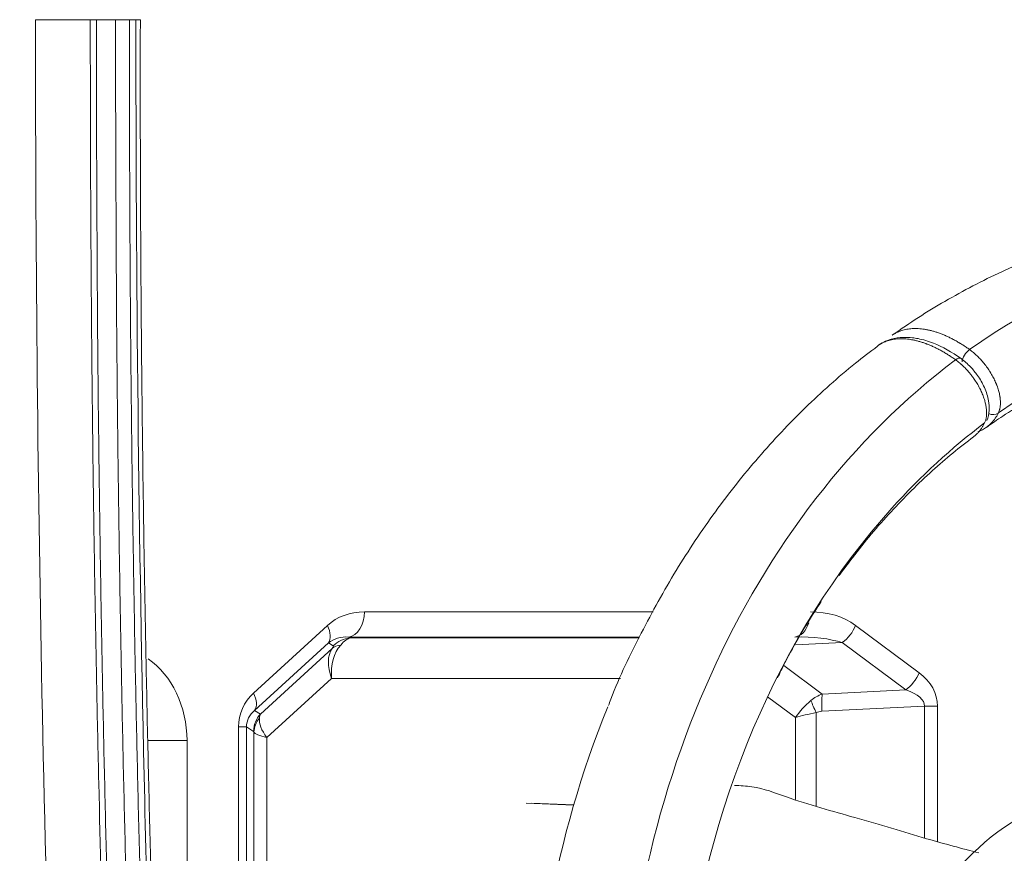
# Model space of a CAD drawing. Header units: millimetres. Extents: x 0 to 594, y 0 to 420.
# Tile 171 of 256: x 204 to 214, y 318 to 326. Entities that reach past the tile are written whole.
import ezdxf

# ---------------------------------------------------------------- set-up
doc = ezdxf.new("R2010")
doc.units = ezdxf.units.MM
doc.layers.add('1', color=7, linetype='Continuous', true_color=0xffffff)
doc.styles.add('Arial Unicode MS', font='txt')
doc.dimstyles.get("Standard").update_dxf_attribs({"dimtxt": 0.18, "dimasz": 0.18, "dimexe": 0.18, "dimexo": 0.0625, "dimgap": 0.09, "dimtad": 0, "dimtih": 1, "dimtoh": 1, "dimdec": 4, "dimzin": 0, "dimdsep": 46, "dimtxsty": 'Standard', "dimcen": 0.09, "dimadec": 0, "dimazin": 0, "dimtfac": 1, "dimtdec": 4, "dimtofl": 0, "dimtmove": 0, "dimatfit": 3, "dimfxl": 0, "dimtolj": 1, "dimtzin": 0, "dimarcsym": 0})

# ---------------------------------------------------------------- blocks, each defined once
blk = doc.blocks.new('_U0')
at = {"layer": '1', "color": 18, "lineweight": 13}
for p, q in [((147.6569, 304.1723), (147.6569, 390.192)), ((305.8469, 301.3923), (305.8469, 390.192)), ((147.6569, 388.192), (198.8518, 388.192)), ((305.8469, 388.192), (254.6521, 388.192))]:
    blk.add_line(p, q, dxfattribs=at)
at = {"layer": '1', "color": 18}
for points in [[(147.6569, 388.192), (151.1569, 389.1299), (151.1569, 387.2542)], [(305.8469, 388.192), (302.3469, 387.2542), (302.3469, 389.1299)]]:
    blk.add_solid(points, dxfattribs=at)
at = {"layer": '1', "color": 18, "linetype": 'Continuous', "lineweight": 13, "char_height": 3.5, "attachment_point": 7, "line_spacing_factor": 1.047437, "style": 'Arial Unicode MS'}
for s, insert in [('\\fArial Unicode MS|b0|i0;\\W1.0000;3.16', (200.5373, 385.5562)), ('\\fArial Unicode MS|b0|i0;\\W1.0000;LIFT POINT SPAN', (213.2036, 385.5562))]:
    blk.add_mtext(s, dxfattribs=dict(at, insert=insert))

msp = doc.modelspace()

# ---------------------------------------------------------------- linework, layer by layer
at = {"layer": '1', "color": 155, "linetype": 'Continuous', "lineweight": 13}
for p, q in [((204.5101, 326.3456), (205.0856, 326.3456)), ((207.7541, 320.5082), (210.6027, 320.5081)), ((206.6607, 319.7068), (207.389, 320.3725)), ((212.5993, 320.3737), (213.2262, 319.9073)), ((210.4674, 320.259), (207.5994, 320.2591)), ((207.5994, 320.2591), (207.6137, 320.25)), ((207.6137, 320.25), (210.4633, 320.25)), ((212.4685, 320.2037), (212.0056, 320.1813)), ((213.0955, 319.7373), (212.4685, 320.2037)), ((207.4002, 320.2018), (206.6719, 319.5362)), ((206.7295, 319.4996), (207.4362, 320.1456)), ((207.4478, 320.1716), (207.4002, 320.2018)), ((211.8901, 319.9802), (212.2706, 319.6974)), ((207.4312, 319.8515), (206.792, 319.2673)), ((210.2796, 319.8515), (207.4312, 319.8515)), ((212.2706, 319.6974), (213.0955, 319.7373)), ((212.0074, 319.4657), (211.7312, 319.671)), ((206.6719, 319.5362), (206.7295, 319.4996)), ((213.2793, 319.5763), (212.2673, 319.5274)), ((213.4067, 319.5763), (213.2793, 319.5763)), ((213.2793, 318.2771), (213.2793, 319.5763)), ((213.4067, 319.5763), (213.4067, 318.2426)), ((212.0074, 318.6561), (212.0074, 319.4657)), ((212.2112, 319.5141), (212.2112, 318.5945)), ((206.5916, 319.3731), (206.5122, 319.3731)), ((206.5122, 312.242), (206.5122, 319.3731)), ((206.6613, 319.329), (206.5916, 319.3731)), ((206.5916, 319.3731), (206.5916, 312.242)), ((206.0048, 319.238), (205.6241, 319.238)), ((206.0048, 319.238), (206.0048, 312.1478)), ((206.6649, 312.3108), (206.6649, 319.3208)), ((206.792, 319.2673), (206.792, 312.3642)), ((209.3501, 318.6226), (209.8189, 318.6025)), ((209.8192, 318.6034), (209.4049, 318.6212))]:
    msp.add_line(p, q, dxfattribs=at)
for centre, major_axis, ratio, start_param, end_param in [((217.0214, 315.6733), (0, -8.51), 0.791224, 2.386273, 3.653329), ((217.0214, 315.6733), (0, -7.79), 0.791224, 2.752507, 3.652485), ((213.7184, 323.0234), (-0.0582, -0.0813), 0.449496, 4.068284, 5.64857), ((217.0214, 315.6733), (0, -8.51), 0.791224, 3.677054, 5.747724), ((213.5814, 322.9234), (-0.0582, -0.0813), 0.449496, 3.212353, 4.087264), ((213.94, 322.5384), (0.09, -0.0436), 0.816428, 4.768472, 5.863059), ((217.0214, 315.6733), (0, -7.79), 0.791224, 3.677898, 3.861627), ((217.0214, 315.6733), (0, -7.79), 0.791224, 3.861627, 4.577909), ((207.7897, 320.0063), (0.5276, -0.1701), 0.894966, 1.916409, 2.669411), ((207.5846, 320.5082), (0, -0.25), 0.67816, 0.087296, 1.570653), ((212.1051, 320.0061), (-0.6721, -0.0806), 0.737127, 3.802219, 4.551028), ((211.9848, 320.508), (0, -0.25), 0.67816, 0.087296, 1.11595), ((207.2195, 320.3725), (0.1687, -0.1845), 0.562963, 0.13008, 1.095446), ((212.4297, 320.3738), (-0.1492, -0.2006), 0.595029, 1.100834, 1.987376), ((207.6202, 320.0063), (0.2894, -0.0994), 0.805465, 1.91006, 2.663062), ((207.6285, 320.001), (-0.1339, -0.2111), 0.994021, 3.76874, 4.521741), ((207.462, 319.8515), (-0.1799, -0.3967), 0.283327, 3.35663, 3.874416), ((211.9355, 320.0061), (-0.7167, -0.0464), 0.347747, 3.85155, 4.600359), ((207.7024, 319.8515), (0.2302, -0.3298), 0.599218, 3.350521, 4.316265), ((207.7024, 319.8515), (0.0612, -0.3979), 0.669231, 3.644081, 4.609826), ((207.6169, 319.9749), (0.1994, -0.1508), 0.711563, 2.504133, 2.988414), ((207.2813, 320.0222), (-0.1671, -0.149), 0.104938, 2.653698, 3.171483), ((205.2889, 319.2521), (0.0305, -0.9004), 0.794408, 1.528231, 2.617918), ((213.0567, 319.9073), (-0.1492, -0.2006), 0.595029, 1.100834, 1.987376), ((212.732, 319.5396), (-0.6721, -0.0806), 0.737127, 3.05341, 3.802219), ((212.5625, 319.5396), (-0.7167, -0.0464), 0.347747, 3.102741, 3.85155), ((207.0614, 319.3406), (0.5276, -0.1701), 0.894966, 2.669411, 3.422413), ((206.4911, 319.7069), (0.1687, -0.1845), 0.562963, 0.13008, 1.095446), ((212.2786, 319.4657), (-0.308, -0.2664), 0.504266, 4.664593, 5.24017), ((212.4812, 319.3151), (0.4155, -0.2), 0.862194, 2.451209, 2.762162), ((212.2533, 319.5141), (0.1127, -0.2232), 0.150847, 4.073621, 4.636388), ((212.3095, 319.5274), (0.0121, -0.2497), 0.168299, 3.955513, 4.704258), ((206.8918, 319.3406), (0.2894, -0.0994), 0.805465, 2.663062, 3.416064), ((216.1408, 315.6733), (0, -8.51), 0.791224, 4.236814, 5.231156), ((212.439, 319.3151), (0.2587, -0.1724), 0.480387, 2.56492, 2.875873), ((206.9102, 319.329), (-0.1339, -0.2111), 0.994021, 4.521741, 5.274743), ((206.9138, 319.3208), (0.2435, 0.0568), 0.925832, 2.254219, 2.894684), ((207.0632, 319.2673), (0.3249, -0.2427), 0.47381, 3.413725, 4.147145), ((206.8984, 319.1167), (0.1498, -0.4023), 0.251247, 3.372848, 3.605172), ((212.2786, 319.4657), (-0.3999, -0.0669), 0.146767, 4.857148, 5.432725), ((206.6495, 319.1167), (-0.011, -0.2125), 0.082588, 2.862726, 3.09505), ((207.0632, 319.2673), (0.3999, -0.0598), 0.132535, 3.253917, 3.987337), ((216.2641, 315.6733), (0, 3.1496), 0.791224, 0.111134, 2.882313), ((216.3141, 315.6733), (0, 3.1046), 0.791224, 0, 3.141593), ((215.2439, 315.6733), (0, 3.0921), 0.791224, 0.34823, 0.839223)]:
    msp.add_ellipse(centre, major_axis=major_axis, ratio=ratio, start_param=start_param, end_param=end_param, dxfattribs=at)
for points, knots in [([(204.5101, 326.3456), (204.5101, 321.9125), (204.6035, 316.72), (204.8532, 311.5315), (204.894, 310.7603)], [0, 0, 0, 0, 0.851344, 1, 1, 1, 1]), ([(205.051, 326.3456), (205.0499, 326.3456), (205.0494, 326.3456), (205.0492, 326.3456), (205.0493, 326.3456), (205.0496, 326.3456), (205.0498, 326.3456), (205.0501, 326.3456), (205.0503, 326.3456), (205.0514, 326.3456), (205.0528, 326.3456), (205.0555, 326.3456), (205.0566, 326.3456), (205.0583, 326.3456), (205.0589, 326.3456), (205.0602, 326.3456), (205.0608, 326.3456), (205.0643, 326.3456), (205.0674, 326.3456), (205.0728, 326.3456), (205.0746, 326.3456), (205.0776, 326.3456), (205.0786, 326.3456), (205.0806, 326.3456), (205.0817, 326.3456), (205.0871, 326.3456), (205.0916, 326.3456), (205.1013, 326.3456), (205.1064, 326.3456), (205.1117, 326.3456)], [0, 0, 0, 0, 0.125, 0.125, 0.1875, 0.1875, 0.21875, 0.21875, 0.25, 0.25, 0.375, 0.375, 0.4375, 0.4375, 0.46875, 0.46875, 0.5, 0.5, 0.625, 0.625, 0.6875, 0.6875, 0.71875, 0.71875, 0.75, 0.75, 0.875, 0.875, 1, 1, 1, 1]), ([(205.4134, 311.2957), (205.4128, 311.3054), (205.4122, 311.3152), (205.411, 311.3347), (205.4105, 311.3445), (205.4094, 311.3641), (205.4088, 311.3739), (205.4078, 311.3934), (205.4073, 311.4032), (205.4063, 311.4228), (205.4058, 311.4326), (205.4048, 311.4522), (205.4043, 311.462), (205.4029, 311.4913), (205.4019, 311.5109), (205.4, 311.5501), (205.399, 311.5696), (205.3971, 311.6088), (205.3961, 311.6284), (205.3933, 311.6871), (205.3914, 311.7263), (205.3856, 311.8438), (205.3818, 311.9221), (205.3742, 312.0787), (205.3705, 312.157), (205.3593, 312.392), (205.352, 312.5486), (205.3376, 312.8619), (205.3306, 313.0186), (205.2961, 313.8019), (205.2708, 314.4287), (205.2246, 315.6824), (205.2036, 316.3093), (205.1659, 317.5633), (205.1492, 318.1904), (205.1272, 319.1311), (205.1204, 319.4447), (205.1077, 320.0719), (205.1019, 320.3856), (205.0939, 320.856), (205.0914, 321.0129), (205.0865, 321.3265), (205.0842, 321.4834), (205.0776, 321.9539), (205.0737, 322.2676), (205.0669, 322.8949), (205.0639, 323.2086), (205.0603, 323.6791), (205.0592, 323.836), (205.0572, 324.1497), (205.0563, 324.3065), (205.0547, 324.6202), (205.054, 324.7771), (205.0528, 325.0908), (205.0523, 325.2476), (205.0512, 325.7182), (205.051, 326.0319), (205.051, 326.3456)], [0, 0, 0, 0, 0.001953, 0.001953, 0.003906, 0.003906, 0.005859, 0.005859, 0.007812, 0.007812, 0.009766, 0.009766, 0.011719, 0.011719, 0.015625, 0.015625, 0.019531, 0.019531, 0.023437, 0.023437, 0.03125, 0.03125, 0.046875, 0.046875, 0.0625, 0.0625, 0.09375, 0.09375, 0.125, 0.125, 0.25, 0.25, 0.375, 0.375, 0.5, 0.5, 0.5625, 0.5625, 0.625, 0.625, 0.65625, 0.65625, 0.6875, 0.6875, 0.75, 0.75, 0.8125, 0.8125, 0.84375, 0.84375, 0.875, 0.875, 0.90625, 0.90625, 0.9375, 0.9375, 1, 1, 1, 1]), ([(205.1117, 326.3456), (205.1116, 326.0318), (205.1114, 325.7179), (205.1125, 325.2472), (205.1131, 325.0903), (205.1145, 324.7764), (205.1153, 324.6195), (205.1168, 324.3057), (205.1175, 324.1488), (205.1191, 323.835), (205.12, 323.6781), (205.1232, 323.2073), (205.126, 322.8935), (205.1328, 322.2659), (205.1367, 321.9521), (205.1431, 321.4814), (205.1454, 321.3245), (205.1501, 321.0107), (205.1526, 320.8538), (205.1604, 320.3831), (205.1661, 320.0694), (205.1785, 319.4419), (205.1853, 319.1282), (205.1998, 318.5007), (205.2076, 318.1871), (205.2242, 317.5597), (205.233, 317.2461), (205.2611, 316.3052), (205.2819, 315.678), (205.3165, 314.7374), (205.3286, 314.4239), (205.3539, 313.7969), (205.3671, 313.4834), (205.3878, 313.0132), (205.3948, 312.8565), (205.4092, 312.543), (205.4165, 312.3863), (205.4277, 312.1513), (205.4315, 312.0729), (205.4391, 311.9162), (205.443, 311.8379), (205.4488, 311.7204), (205.4507, 311.6812), (205.4546, 311.6028), (205.4566, 311.5637), (205.4594, 311.5049), (205.4604, 311.4853), (205.4618, 311.4559), (205.4623, 311.4461), (205.4632, 311.4265), (205.4636, 311.4168), (205.4646, 311.3972), (205.465, 311.3874), (205.4659, 311.3678), (205.4664, 311.358), (205.4674, 311.3384), (205.468, 311.3287), (205.4692, 311.3091), (205.4699, 311.2993), (205.4706, 311.2896)], [0, 0, 0, 0, 0.0625, 0.0625, 0.09375, 0.09375, 0.125, 0.125, 0.15625, 0.15625, 0.1875, 0.1875, 0.25, 0.25, 0.3125, 0.3125, 0.34375, 0.34375, 0.375, 0.375, 0.4375, 0.4375, 0.5, 0.5, 0.5625, 0.5625, 0.625, 0.625, 0.75, 0.75, 0.8125, 0.8125, 0.875, 0.875, 0.90625, 0.90625, 0.9375, 0.9375, 0.953125, 0.953125, 0.96875, 0.96875, 0.976562, 0.976562, 0.984375, 0.984375, 0.988281, 0.988281, 0.990234, 0.990234, 0.992187, 0.992187, 0.994141, 0.994141, 0.996094, 0.996094, 0.998047, 0.998047, 1, 1, 1, 1]), ([(205.1117, 326.3456), (205.1432, 326.3456), (205.1746, 326.3456), (205.2376, 326.3456), (205.269, 326.3456), (205.3005, 326.3456)], [0, 0, 0, 0, 0.5, 0.5, 1, 1, 1, 1]), ([(205.6598, 311.2708), (205.6594, 311.2757), (205.659, 311.2806), (205.6582, 311.2903), (205.6579, 311.2952), (205.6576, 311.305), (205.6576, 311.3099), (205.6575, 311.3197), (205.6576, 311.3247), (205.6576, 311.3345), (205.6575, 311.3394), (205.6574, 311.3492), (205.6573, 311.3541), (205.6569, 311.3689), (205.6565, 311.3787), (205.6551, 311.4081), (205.654, 311.4277), (205.6518, 311.4669), (205.6506, 311.4865), (205.6472, 311.5453), (205.6449, 311.5845), (205.6404, 311.6629), (205.6383, 311.7021), (205.632, 311.8198), (205.628, 311.8982), (205.6202, 312.0551), (205.6164, 312.1335), (205.6051, 312.3689), (205.5977, 312.5258), (205.5833, 312.8396), (205.5762, 312.9965), (205.5416, 313.7811), (205.5163, 314.4089), (205.4816, 315.3508), (205.4706, 315.6648), (205.4549, 316.1358), (205.4498, 316.2928), (205.4399, 316.6069), (205.4255, 317.0779), (205.4122, 317.549), (205.3956, 318.1772), (205.3878, 318.4912), (205.3733, 319.1194), (205.3666, 319.4335), (205.3542, 320.0618), (205.3485, 320.3759), (205.3382, 321.0042), (205.3335, 321.3183), (205.3249, 321.9467), (205.321, 322.2608), (205.3144, 322.8892), (205.3117, 323.2034), (205.3076, 323.8318), (205.3061, 324.146), (205.3032, 324.7745), (205.3018, 325.0887), (205.3003, 325.7171), (205.3004, 326.0314), (205.3005, 326.3456)], [0, 0, 0, 0, 0.000977, 0.000977, 0.001953, 0.001953, 0.00293, 0.00293, 0.003906, 0.003906, 0.004883, 0.004883, 0.005859, 0.005859, 0.007812, 0.007812, 0.011719, 0.011719, 0.015625, 0.015625, 0.023437, 0.023437, 0.03125, 0.03125, 0.046875, 0.046875, 0.0625, 0.0625, 0.09375, 0.09375, 0.125, 0.125, 0.25, 0.25, 0.3125, 0.3125, 0.34375, 0.34375, 0.375, 0.4375, 0.4375, 0.5, 0.5, 0.5625, 0.5625, 0.625, 0.625, 0.6875, 0.6875, 0.75, 0.75, 0.8125, 0.8125, 0.875, 0.875, 0.9375, 0.9375, 1, 1, 1, 1]), ([(205.3005, 326.3456), (205.3039, 326.3456), (205.3074, 326.3456), (205.3144, 326.3456), (205.3216, 326.3456), (205.3289, 326.3456), (205.3335, 326.3456), (205.3345, 326.3456), (205.3363, 326.3456), (205.3391, 326.3456), (205.3418, 326.3456), (205.3473, 326.3456), (205.3546, 326.3456), (205.3618, 326.3456), (205.3662, 326.3456), (205.3671, 326.3456), (205.3689, 326.3456), (205.3715, 326.3456), (205.3741, 326.3456), (205.3792, 326.3456), (205.3858, 326.3456), (205.3921, 326.3456), (205.3959, 326.3456), (205.3966, 326.3456), (205.3981, 326.3456), (205.4003, 326.3456), (205.4025, 326.3456), (205.4066, 326.3456), (205.4119, 326.3456), (205.4165, 326.3456), (205.4198, 326.3456), (205.4209, 326.3456), (205.4229, 326.3456), (205.4239, 326.3456), (205.4266, 326.3456), (205.4299, 326.3456), (205.4325, 326.3456), (205.4342, 326.3456), (205.4347, 326.3456), (205.4356, 326.3456), (205.436, 326.3456), (205.4363, 326.3456)], [0, 0, 0, 0, 0.0625, 0.0625, 0.125, 0.1875, 0.1875, 0.203125, 0.203125, 0.21875, 0.25, 0.25, 0.3125, 0.375, 0.375, 0.390625, 0.390625, 0.40625, 0.4375, 0.4375, 0.5, 0.5625, 0.5625, 0.578125, 0.578125, 0.59375, 0.625, 0.625, 0.6875, 0.75, 0.75, 0.78125, 0.78125, 0.8125, 0.8125, 0.875, 0.9375, 0.9375, 0.96875, 0.96875, 1, 1, 1, 1]), ([(205.4363, 326.3456), (205.4427, 326.3456), (205.4489, 326.3456), (205.4606, 326.3456), (205.4663, 326.3456), (205.4824, 326.3456), (205.4921, 326.3456), (205.5007, 326.3456)], [0, 0, 0, 0, 0.25, 0.25, 0.5, 0.5, 1, 1, 1, 1]), ([(205.4363, 326.3456), (205.4363, 326.0318), (205.4364, 325.718), (205.4379, 325.0904), (205.4392, 324.7766), (205.4423, 324.149), (205.4441, 323.8352), (205.4487, 323.2076), (205.4516, 322.8939), (205.4584, 322.2664), (205.4623, 321.9526), (205.471, 321.3251), (205.4758, 321.0114), (205.4864, 320.384), (205.4922, 320.0703), (205.5048, 319.4429), (205.5116, 319.1292), (205.5262, 318.5019), (205.5341, 318.1882), (205.5508, 317.5609), (205.5597, 317.2473), (205.5738, 316.7769), (205.5835, 316.4632), (205.5937, 316.1496), (205.6095, 315.6793), (205.6205, 315.3657), (205.6553, 314.4251), (205.6806, 313.7981), (205.7221, 312.8579), (205.7365, 312.5445), (205.7552, 312.1528), (205.759, 312.0744), (205.7666, 311.9178), (205.7705, 311.8394), (205.7764, 311.7219), (205.7783, 311.6828), (205.7823, 311.6045), (205.7843, 311.5653), (205.7873, 311.5066), (205.7883, 311.487), (205.7903, 311.4478), (205.7913, 311.4282), (205.7928, 311.3989), (205.7933, 311.3891), (205.7941, 311.3744), (205.7943, 311.3695), (205.7948, 311.3597), (205.795, 311.3548), (205.7955, 311.345), (205.7957, 311.3401), (205.796, 311.3327), (205.7962, 311.3303), (205.7964, 311.3254), (205.7965, 311.3229), (205.7968, 311.3181), (205.7969, 311.3156), (205.7972, 311.3107), (205.7974, 311.3083), (205.7978, 311.301), (205.7982, 311.2961), (205.7985, 311.2912)], [0, 0, 0, 0, 0.0625, 0.0625, 0.125, 0.125, 0.1875, 0.1875, 0.25, 0.25, 0.3125, 0.3125, 0.375, 0.375, 0.4375, 0.4375, 0.5, 0.5, 0.5625, 0.5625, 0.625, 0.625, 0.65625, 0.6875, 0.6875, 0.75, 0.75, 0.875, 0.875, 0.9375, 0.9375, 0.953125, 0.953125, 0.96875, 0.96875, 0.976562, 0.976562, 0.984375, 0.984375, 0.988281, 0.988281, 0.992187, 0.992187, 0.994141, 0.994141, 0.995117, 0.995117, 0.996094, 0.996094, 0.99707, 0.99707, 0.997559, 0.997559, 0.998047, 0.998047, 0.998535, 0.998535, 0.999023, 0.999023, 1, 1, 1, 1]), ([(205.5444, 326.3456), (205.5436, 326.3456), (205.5394, 326.3456), (205.525, 326.3456), (205.5097, 326.3456), (205.5007, 326.3456)], [0, 0, 0, 0, 0.319112, 0.659556, 1, 1, 1, 1]), ([(205.5007, 326.3456), (205.5007, 323.7788), (205.5275, 321.2139), (205.6175, 317.3678), (205.6558, 316.0861), (205.727, 314.1636), (205.7531, 313.5228), (205.8099, 312.2412), (205.8407, 311.6004), (205.874, 310.9597)], [0, 0, 0, 0, 0.5, 0.5, 0.75, 0.75, 0.875, 0.875, 1, 1, 1, 1]), ([(222.4503, 320.7161), (222.4059, 320.7931), (222.2395, 321.0721), (221.9289, 321.5331), (221.496, 322.0725), (221.026, 322.5646), (220.5225, 323.0053), (219.9896, 323.3913), (219.4316, 323.7194), (218.853, 323.9874), (218.2586, 324.1935), (217.6531, 324.3366), (217.0411, 324.4161), (216.4271, 324.4319), (215.8155, 324.3843), (215.2104, 324.274), (214.6161, 324.1019), (214.0362, 323.8695), (213.4838, 323.5815), (213.1301, 323.3563), (212.9617, 323.235), (212.96, 323.2338)], [0, 0, 0, 0, 0.022159, 0.081205, 0.140165, 0.198993, 0.257638, 0.316049, 0.374183, 0.432011, 0.489528, 0.546752, 0.603729, 0.660529, 0.717236, 0.773919, 0.830664, 0.887554, 0.944655, 0.999446, 1, 1, 1, 1]), ([(213.6396, 323.0047), (213.5473, 323.0704), (213.4039, 323.15), (213.2476, 323.197), (213.1485, 323.2125), (213.0566, 323.2164), (212.9341, 323.1971), (212.8549, 323.1577), (212.8143, 323.1275)], [0, 0, 0, 0, 0.301694, 0.476948, 0.538968, 0.645728, 0.799515, 1, 1, 1, 1]), ([(212.9604, 323.2341), (212.967, 323.2388), (212.9739, 323.2433), (212.9827, 323.2486), (212.9855, 323.2503), (212.9883, 323.2519), (212.9902, 323.2529), (212.9911, 323.2535), (212.9959, 323.2561), (213.0073, 323.2621), (213.027, 323.2712), (213.0515, 323.2803), (213.077, 323.2878), (213.1033, 323.2937), (213.1306, 323.2979), (213.1588, 323.3005), (213.1782, 323.3011), (213.193, 323.3011), (213.2004, 323.301), (213.208, 323.3008), (213.2118, 323.3006), (213.213, 323.3006), (213.2156, 323.3004), (213.227, 323.2999), (213.2487, 323.2981), (213.2799, 323.2939), (213.3117, 323.2881), (213.3439, 323.2807), (213.3767, 323.2716), (213.4099, 323.261), (213.4437, 323.2486), (213.4666, 323.2393), (213.4795, 323.2337), (213.481, 323.2331), (213.4839, 323.2319), (213.4853, 323.2312), (213.4896, 323.2293), (213.4983, 323.2255), (213.5186, 323.2161), (213.5477, 323.2018), (213.5828, 323.1831), (213.6063, 323.1696), (213.621, 323.1609), (213.6239, 323.1591), (213.6298, 323.1555), (213.6328, 323.1537), (213.6416, 323.1483), (213.6593, 323.1373), (213.6888, 323.118), (213.7123, 323.1016), (213.7241, 323.0931)], [0, 0, 0, 0, 0.038346, 0.038346, 0.048363, 0.053372, 0.053372, 0.05838, 0.05838, 0.078415, 0.118484, 0.158553, 0.198622, 0.238691, 0.278759, 0.318828, 0.358897, 0.358897, 0.378932, 0.388949, 0.388949, 0.393958, 0.393958, 0.398966, 0.439035, 0.479104, 0.519173, 0.559242, 0.599311, 0.63938, 0.679449, 0.719518, 0.719518, 0.724526, 0.724526, 0.729535, 0.729535, 0.739552, 0.759586, 0.799655, 0.839724, 0.879793, 0.879793, 0.88981, 0.88981, 0.899828, 0.899828, 0.919862, 0.959931, 1, 1, 1, 1]), ([(213.8912, 322.3263), (213.944, 322.3644), (214.1486, 322.5062), (214.5164, 322.719), (214.9997, 322.9362), (215.4966, 323.095), (216.0042, 323.1947), (216.5194, 323.2333), (217.0379, 323.2094), (217.5546, 323.1225), (218.064, 322.973), (218.4959, 322.7901), (218.7554, 322.6519), (218.8516, 322.5965)], [0, 0, 0, 0, 0.034318, 0.132248, 0.230738, 0.330222, 0.430762, 0.532266, 0.634443, 0.736758, 0.8386, 0.939604, 1, 1, 1, 1]), ([(212.8152, 323.1259), (212.7415, 323.0716), (212.4959, 322.8829), (212.0971, 322.526), (211.6352, 322.0369), (211.2098, 321.5004), (210.8221, 320.9218), (210.4809, 320.3019), (210.2615, 319.8524), (210.1693, 319.6043), (210.1614, 319.5828)], [0, 0, 0, 0, 0.064076, 0.216426, 0.369194, 0.522571, 0.676454, 0.830735, 0.985312, 1, 1, 1, 1]), ([(213.5858, 322.9922), (213.574, 323.0006), (213.5504, 323.0169), (213.5153, 323.0399), (213.4803, 323.0614), (213.4454, 323.0814), (213.4107, 323.1), (213.3761, 323.117), (213.3417, 323.1326), (213.3188, 323.142), (213.3045, 323.1475), (213.3003, 323.1492), (213.296, 323.1508), (213.2931, 323.1518), (213.2917, 323.1524), (213.2846, 323.155), (213.2676, 323.161), (213.2397, 323.17), (213.2068, 323.1792), (213.1745, 323.1867), (213.1428, 323.1925), (213.1117, 323.1968), (213.0811, 323.1993), (213.0612, 323.1999), (213.0464, 323.2), (213.039, 323.1999), (213.0317, 323.1996), (213.0281, 323.1995), (213.0268, 323.1994), (213.0244, 323.1993), (213.0135, 323.1987), (212.9934, 323.1969), (212.966, 323.1928), (212.9395, 323.187), (212.9141, 323.1796), (212.8896, 323.1705), (212.8661, 323.1598), (212.8436, 323.1475), (212.8292, 323.1382), (212.8213, 323.1326), (212.8205, 323.132), (212.8187, 323.1308), (212.8179, 323.1301), (212.816, 323.1288), (212.8151, 323.1281), (212.8142, 323.1274)], [0, 0, 0, 0, 0.039392, 0.078784, 0.118175, 0.157567, 0.196959, 0.236351, 0.275743, 0.315134, 0.315134, 0.324982, 0.329906, 0.329906, 0.33483, 0.33483, 0.354526, 0.393918, 0.43331, 0.472701, 0.512093, 0.551485, 0.590877, 0.630269, 0.630269, 0.649965, 0.659812, 0.659812, 0.664736, 0.664736, 0.66966, 0.709052, 0.748444, 0.787836, 0.827228, 0.866619, 0.906011, 0.945403, 0.984795, 0.984795, 0.989719, 0.989719, 0.994643, 0.994643, 1, 1, 1, 1]), ([(213.7241, 323.0931), (213.7305, 323.0886), (213.7431, 323.0791), (213.7618, 323.0641), (213.7802, 323.0481), (213.7984, 323.0313), (213.8104, 323.0194), (213.8192, 323.0103), (213.8237, 323.0057), (213.8281, 323.001), (213.8303, 322.9986), (213.831, 322.9979), (213.8325, 322.9963), (213.839, 322.9891), (213.8512, 322.9754), (213.8677, 322.9556), (213.8837, 322.9352), (213.899, 322.9142), (213.9089, 322.8999), (213.9161, 322.889), (213.9191, 322.8845), (213.922, 322.8799), (213.9232, 322.878), (213.9238, 322.8771), (213.9255, 322.8744), (213.9313, 322.8651), (213.9413, 322.8485), (213.9537, 322.8262), (213.9652, 322.8038), (213.9759, 322.7813), (213.9825, 322.7662), (213.9864, 322.7567), (213.9876, 322.7539), (213.9887, 322.751), (213.9895, 322.7491), (213.9898, 322.7482), (213.9917, 322.7435), (213.996, 322.7321), (214.0026, 322.7135), (214.0094, 322.6914), (214.0152, 322.6696), (214.02, 322.6482), (214.0224, 322.6342), (214.0238, 322.6254), (214.024, 322.6237), (214.0244, 322.6211), (214.0245, 322.6202), (214.0247, 322.6185), (214.0253, 322.6142), (214.0266, 322.6031), (214.0278, 322.5865), (214.0282, 322.5673), (214.0276, 322.5488), (214.0258, 322.531), (214.0239, 322.5197), (214.0225, 322.5128), (214.0222, 322.5114), (214.0216, 322.5086), (214.0206, 322.5046), (214.0181, 322.4953), (214.0139, 322.4826), (214.0098, 322.4732), (214.0076, 322.4686)], [0, 0, 0, 0, 0.03125, 0.0625, 0.09375, 0.125, 0.15625, 0.15625, 0.171875, 0.179688, 0.179688, 0.183594, 0.183594, 0.1875, 0.21875, 0.25, 0.28125, 0.3125, 0.34375, 0.34375, 0.359375, 0.363281, 0.363281, 0.367187, 0.367187, 0.375, 0.40625, 0.4375, 0.46875, 0.5, 0.53125, 0.53125, 0.539062, 0.542969, 0.542969, 0.546875, 0.546875, 0.5625, 0.59375, 0.625, 0.65625, 0.6875, 0.71875, 0.71875, 0.726562, 0.726562, 0.730469, 0.730469, 0.734375, 0.75, 0.78125, 0.8125, 0.84375, 0.875, 0.90625, 0.90625, 0.914062, 0.914062, 0.921875, 0.9375, 0.96875, 1, 1, 1, 1]), ([(213.872, 322.3696), (213.8742, 322.3742), (213.8782, 322.3836), (213.8831, 322.3986), (213.887, 322.4145), (213.8898, 322.4313), (213.8909, 322.4431), (213.8915, 322.4522), (213.8917, 322.4568), (213.8919, 322.4614), (213.8919, 322.4638), (213.8919, 322.4646), (213.8919, 322.4662), (213.892, 322.4733), (213.8916, 322.4869), (213.89, 322.5067), (213.8874, 322.5271), (213.8836, 322.548), (213.8804, 322.5622), (213.8777, 322.5731), (213.8765, 322.5776), (213.8753, 322.5822), (213.8748, 322.584), (213.8745, 322.5849), (213.8737, 322.5877), (213.8711, 322.5969), (213.8659, 322.6135), (213.858, 322.6357), (213.8491, 322.6581), (213.8392, 322.6805), (213.832, 322.6956), (213.8273, 322.705), (213.8259, 322.7078), (213.8244, 322.7106), (213.8235, 322.7125), (213.823, 322.7135), (213.8205, 322.7182), (213.8145, 322.7295), (213.804, 322.7481), (213.7907, 322.7701), (213.7767, 322.7918), (213.7619, 322.8131), (213.7516, 322.8271), (213.7449, 322.8358), (213.7436, 322.8376), (213.7416, 322.8402), (213.7409, 322.841), (213.7396, 322.8427), (213.7362, 322.8471), (213.7274, 322.8581), (213.7135, 322.8747), (213.6964, 322.8938), (213.6789, 322.9122), (213.6609, 322.9299), (213.6486, 322.9412), (213.6409, 322.9482), (213.6393, 322.9495), (213.6362, 322.9523), (213.6315, 322.9563), (213.6206, 322.9656), (213.6049, 322.9782), (213.5921, 322.9876), (213.5858, 322.9922)], [0, 0, 0, 0, 0.03125, 0.0625, 0.09375, 0.125, 0.15625, 0.15625, 0.171875, 0.179688, 0.179688, 0.183594, 0.183594, 0.1875, 0.21875, 0.25, 0.28125, 0.3125, 0.34375, 0.34375, 0.359375, 0.363281, 0.363281, 0.367188, 0.367188, 0.375, 0.40625, 0.4375, 0.46875, 0.5, 0.53125, 0.53125, 0.539063, 0.542969, 0.542969, 0.546875, 0.546875, 0.5625, 0.59375, 0.625, 0.65625, 0.6875, 0.71875, 0.71875, 0.726563, 0.726563, 0.730469, 0.730469, 0.734375, 0.75, 0.78125, 0.8125, 0.84375, 0.875, 0.90625, 0.90625, 0.914063, 0.914063, 0.921875, 0.9375, 0.96875, 1, 1, 1, 1]), ([(213.8927, 322.3942), (213.907, 322.4246), (213.9219, 322.4846), (213.9145, 322.5988), (213.8755, 322.7193), (213.8104, 322.8319), (213.7296, 322.9309), (213.6731, 322.9805), (213.6396, 323.0047)], [0, 0, 0, 0, 0.178627, 0.322164, 0.510298, 0.690799, 0.829006, 1, 1, 1, 1]), ([(214.0076, 322.4686), (214.0035, 322.4602), (213.9949, 322.4438), (213.9808, 322.4208), (213.9654, 322.3993), (213.9488, 322.3792), (213.931, 322.3607), (213.912, 322.3436), (213.898, 322.3328), (213.8905, 322.3274), (213.8899, 322.327)], [0, 0, 0, 0, 0.141163, 0.282326, 0.42349, 0.564653, 0.705816, 0.846979, 0.988142, 1, 1, 1, 1]), ([(213.7629, 322.2343), (213.7637, 322.2349), (213.7679, 322.2381), (213.7788, 322.2468), (213.7948, 322.2611), (213.8128, 322.2797), (213.824, 322.2932), (213.8307, 322.302), (213.832, 322.3037), (213.8347, 322.3073), (213.836, 322.3091), (213.8399, 322.3145), (213.8475, 322.3255), (213.8593, 322.3448), (213.8679, 322.3612), (213.872, 322.3696)], [0, 0, 0, 0, 0.017904, 0.09345, 0.244542, 0.395633, 0.546725, 0.546725, 0.584498, 0.584498, 0.622271, 0.622271, 0.697817, 0.848908, 1, 1, 1, 1]), ([(212.4387, 320.8663), (212.481, 320.9253), (212.644, 321.1453), (212.9449, 321.5022), (213.3461, 321.9006), (213.6249, 322.1304), (213.7635, 322.2342)], [0, 0, 0, 0, 0.108526, 0.411112, 0.714494, 1, 1, 1, 1]), ([(211.8302, 319.8567), (211.8534, 319.9065), (211.9698, 320.1477), (212.1196, 320.3937), (212.2468, 320.5872), (212.2615, 320.6094)], [0, 0, 0, 0, 0.185179, 0.90642, 1, 1, 1, 1]), ([(213.816, 318.1307), (213.6488, 318.1738), (213.2553, 318.2796), (212.6398, 318.4715), (212.0426, 318.6294), (211.6517, 318.7828), (211.4635, 318.7947), (211.4052, 318.7969)], [0, 0, 0, 0, 0.243835, 0.55574, 0.826222, 0.946507, 1, 1, 1, 1])]:
    msp.add_open_spline(points, degree=3, knots=knots, dxfattribs=at)
for points, degree in [([(205.9239, 310.9156), (205.5289, 318.6247), (205.5444, 326.3456)], 2), ([(213.8068, 322.2819), (213.8366, 322.2939), (213.8646, 322.3092), (213.8909, 322.3278)], 3)]:
    msp.add_open_spline(points, degree=degree, dxfattribs=at)

# ---------------------------------------------------------------- dimensions: what is measured, and where the dimension line sits
at = {"layer": '1', "color": 18, "linetype": 'Continuous', "lineweight": 13}
dim = msp.add_linear_dim(base=(305.8469, 388.192), p1=(147.6569, 304.1723), p2=(305.8469, 301.3923), text=' <> \\fArial Unicode MS|b0|i0;\\C18;{\\H1.00x;\\fArial Unicode MS|b0|i0;LIFT POINT SPAN\\fArial Unicode MS|b0|i0;}\\C18;', dimstyle='Standard', override={"dimtxt": 3.5, "dimasz": 3.5, "dimexe": 2, "dimexo": 0, "dimgap": 1.5, "dimtih": 1, "dimtoh": 1, "dimdec": 2, "dimlfac": 0.02, "dimdsep": 46, "dimlunit": 2, "dimtxsty": 'Arial Unicode MS', "dimsah": 1, "dimse1": 0, "dimse2": 0, "dimsd1": 0, "dimsd2": 0, "dimclrd": 18, "dimclre": 18, "dimclrt": 18, "dimtol": 0, "dimtm": -0.1, "dimtfac": 1, "dimtdec": 2, "dimtofl": 1, "dimtmove": 0, "dimlwd": 13, "dimlwe": 13}, dxfattribs=at)
dim.commit()
dim.dimension.update_dxf_attribs({"geometry": '_U0', "text_midpoint": (226.7519, 388.192), "dimtype": 160})

doc.saveas('drawing.dxf')
